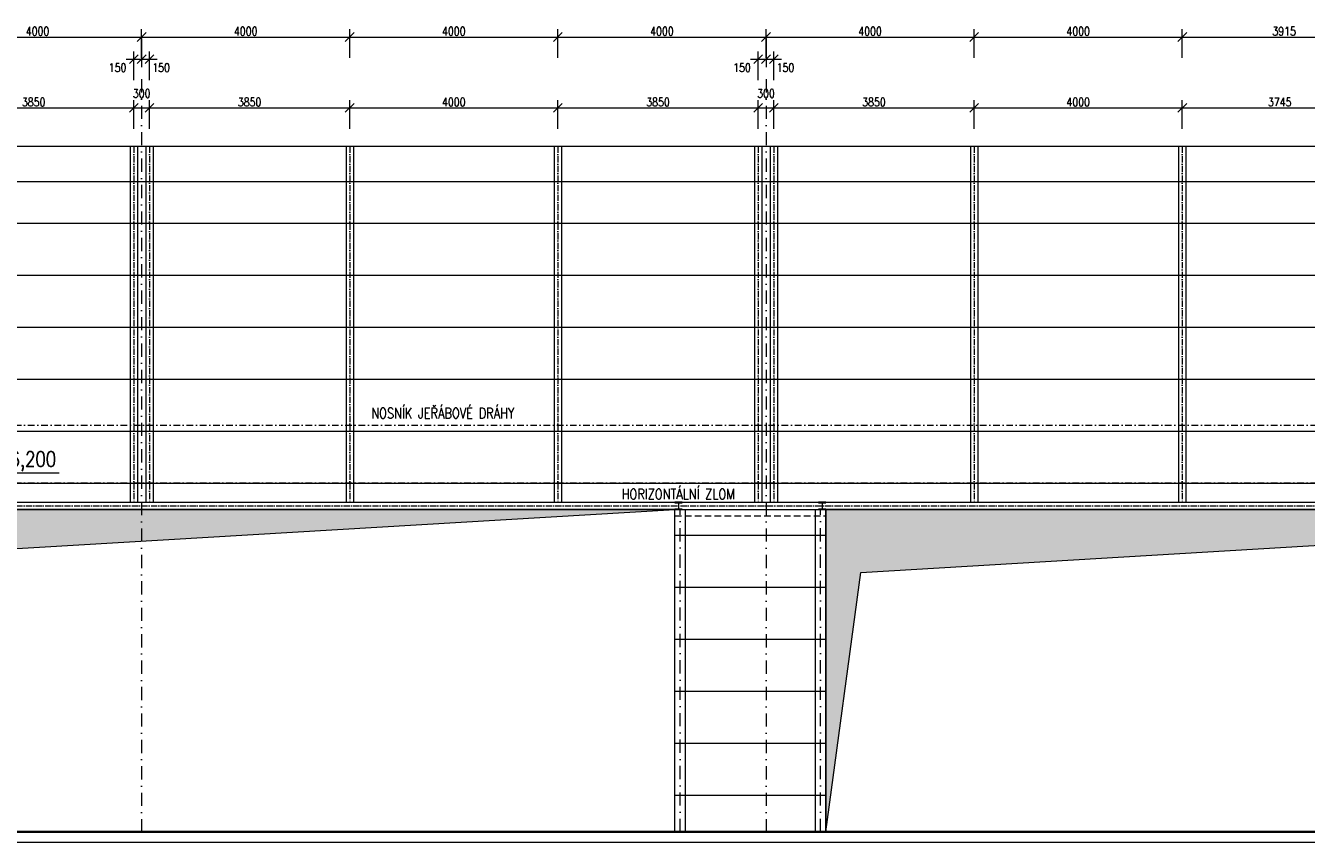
# Model space of a CAD drawing. Header units: millimetres. Extents: x -485339 to 350584, y -1189936 to 0.
# Tile 181 of 256: x 56474 to 81090, y -1164377 to -1148670. Entities that reach past the tile are written whole.
import ezdxf
from ezdxf.enums import TextEntityAlignment as Align

# ---------------------------------------------------------------- set-up
doc = ezdxf.new("R2010")
doc.units = ezdxf.units.MM
doc.header["$LTSCALE"] = 10
for name, pattern in [('ACAD_ISO10W100', [18.5, 12, -3, 0.5, -3]), ('DASHDOT', [25.4, 12.7, -6.35, 0, -6.35]), ('DASHED', [19.05, 12.7, -6.35])]:
    doc.linetypes.add(name, pattern=pattern)
doc.layers.get('Defpoints').update_dxf_attribs({"color": 201})
for name, color, linetype, lineweight in [('N_kóty', 10, 'Continuous', 18), ('N_popis_fasáda', 212, 'Continuous', 18), ('N_čáry_obv.plášt_obrys', 212, 'Continuous', 35), ('St_kóty_výškové', 132, 'Continuous', 18), ('St_čáry_obrys', 5, 'Continuous', 35), ('St_čáry_osy', 250, 'DASHDOT', 18), ('St_čáry_plné', 250, 'Continuous', 18), ('St_šrafy', 250, 'Continuous', 18)]:
    doc.layers.add(name, color=color, linetype=linetype, lineweight=lineweight)
doc.layers.add('N_profily', color=7, linetype='Continuous', lineweight=18, true_color=0x2424ff)
doc.layers.add('N_PROFILY_KOTY', color=7, linetype='Continuous', lineweight=18, true_color=0x2424ff)
doc.styles.add('ROMANS', font='romans.shx', dxfattribs={"width": 0.8})
doc.styles.get("Standard").update_dxf_attribs({"font": 'simplex.shx', "width": 0.8})
doc.dimstyles.new('stavebníM100', dxfattribs={"dimtxt": 165, "dimasz": 170, "dimexe": 150, "dimexo": 100, "dimgap": 30, "dimtad": 1, "dimdec": 0, "dimtxsty": 'Standard', "dimblk": 'OBLIQUE', "dimcen": -2.5, "dimdle": 150, "dimclrd": 256, "dimclre": 256, "dimclrt": 256, "dimadec": 4, "dimazin": 0, "dimtfac": 1, "dimtdec": 0, "dimtmove": 2, "dimatfit": 3, "dimldrblk": 'OBLIQUE', "dimfxl": 400, "dimfxlon": 1, "dimlwd": -1, "dimlwe": -1, "dimarcsym": 0})

# ---------------------------------------------------------------- blocks, each defined once
blk = doc.blocks.new('*U7323')
at = {"color": 0, "linetype": 'ByBlock', "lineweight": -2}
blk.add_line((3, 0), (-7, 0), dxfattribs=at)
for points in [[(0, 0), (0, 6.12), (0, 6.12), (-13, 6.12)], [(1.75, 1.75), (0, 0), (-1.75, 1.75)]]:
    blk.add_lwpolyline(points, dxfattribs=at)
at = {"color": 0, "linetype": 'ByBlock', "lineweight": -2, "style": 'ROMANS', "width": 0.8}
for tag, p in [('VYSKA', (-3.45, 9.63)), ('POPIS_001', (-12.5, 5.12))]:
    blk.add_attdef(tag, text='', height=2.5, dxfattribs=at).set_placement(p, align=Align.TOP_RIGHT)
blk = doc.blocks.new('_OBLIQUE')
at = {"color": 0, "linetype": 'ByBlock'}
blk.add_line((-0.5, -0.5), (0.5, 0.5), dxfattribs=at)
blk = doc.blocks.new('*D8067')
at = {"layer": 'Defpoints', "color": 0}
for p in [(58554, -1150253), (54704, -1150997), (58554, -1150997)]:
    blk.add_point(p, dxfattribs=at)
at = {"layer": 'N_PROFILY_KOTY'}
for p, q in [((54554, -1150253), (58704, -1150253)), ((54704, -1150653), (54704, -1150103)), ((58554, -1150653), (58554, -1150103))]:
    blk.add_line(p, q, dxfattribs=at)
at = {"layer": 'N_PROFILY_KOTY', "linetype": 'ByBlock', "xscale": 170, "yscale": 170, "zscale": 170, "rotation": 180}
blk.add_blockref('_OBLIQUE', (54704, -1150253), dxfattribs=at)
at = {"layer": 'N_PROFILY_KOTY', "linetype": 'ByBlock', "xscale": 170, "yscale": 170, "zscale": 170}
blk.add_blockref('_OBLIQUE', (58554, -1150253), dxfattribs=at)
at = {"layer": 'N_PROFILY_KOTY', "lineweight": 18, "insert": (56629, -1150140), "char_height": 165, "attachment_point": 5}
blk.add_mtext('3850', dxfattribs=at)
blk = doc.blocks.new('*D8068')
at = {"layer": 'Defpoints', "color": 0}
for p in [(58854, -1150253), (58554, -1150997), (58854, -1150997)]:
    blk.add_point(p, dxfattribs=at)
at = {"layer": 'N_PROFILY_KOTY'}
for p, q in [((58404, -1150253), (59004, -1150253)), ((58554, -1150653), (58554, -1150103)), ((58854, -1150653), (58854, -1150103))]:
    blk.add_line(p, q, dxfattribs=at)
at = {"layer": 'N_PROFILY_KOTY', "linetype": 'ByBlock', "xscale": 170, "yscale": 170, "zscale": 170, "rotation": 180}
blk.add_blockref('_OBLIQUE', (58554, -1150253), dxfattribs=at)
at = {"layer": 'N_PROFILY_KOTY', "linetype": 'ByBlock', "xscale": 170, "yscale": 170, "zscale": 170}
blk.add_blockref('_OBLIQUE', (58854, -1150253), dxfattribs=at)
at = {"layer": 'N_PROFILY_KOTY', "lineweight": 18, "insert": (58704, -1149975), "char_height": 165, "attachment_point": 5}
blk.add_mtext('300', dxfattribs=at)
blk = doc.blocks.new('*D8069')
at = {"layer": 'Defpoints', "color": 0}
for p in [(62704, -1150253), (58854, -1150997), (62704, -1150997)]:
    blk.add_point(p, dxfattribs=at)
at = {"layer": 'N_PROFILY_KOTY'}
for p, q in [((58704, -1150253), (62854, -1150253)), ((58854, -1150653), (58854, -1150103)), ((62704, -1150653), (62704, -1150103))]:
    blk.add_line(p, q, dxfattribs=at)
at = {"layer": 'N_PROFILY_KOTY', "linetype": 'ByBlock', "xscale": 170, "yscale": 170, "zscale": 170, "rotation": 180}
blk.add_blockref('_OBLIQUE', (58854, -1150253), dxfattribs=at)
at = {"layer": 'N_PROFILY_KOTY', "linetype": 'ByBlock', "xscale": 170, "yscale": 170, "zscale": 170}
blk.add_blockref('_OBLIQUE', (62704, -1150253), dxfattribs=at)
at = {"layer": 'N_PROFILY_KOTY', "lineweight": 18, "insert": (60779, -1150140), "char_height": 165, "attachment_point": 5}
blk.add_mtext('3850', dxfattribs=at)
blk = doc.blocks.new('*D8070')
at = {"layer": 'Defpoints', "color": 0}
for p in [(66704, -1150253), (62704, -1150997), (66704, -1150997)]:
    blk.add_point(p, dxfattribs=at)
at = {"layer": 'N_PROFILY_KOTY'}
for p, q in [((62554, -1150253), (66854, -1150253)), ((62704, -1150653), (62704, -1150103)), ((66704, -1150653), (66704, -1150103))]:
    blk.add_line(p, q, dxfattribs=at)
at = {"layer": 'N_PROFILY_KOTY', "linetype": 'ByBlock', "xscale": 170, "yscale": 170, "zscale": 170, "rotation": 180}
blk.add_blockref('_OBLIQUE', (62704, -1150253), dxfattribs=at)
at = {"layer": 'N_PROFILY_KOTY', "linetype": 'ByBlock', "xscale": 170, "yscale": 170, "zscale": 170}
blk.add_blockref('_OBLIQUE', (66704, -1150253), dxfattribs=at)
at = {"layer": 'N_PROFILY_KOTY', "lineweight": 18, "insert": (64704, -1150140), "char_height": 165, "attachment_point": 5}
blk.add_mtext('4000', dxfattribs=at)
blk = doc.blocks.new('*D8071')
at = {"layer": 'Defpoints', "color": 0}
for p in [(70554, -1150253), (66704, -1150997), (70554, -1150997)]:
    blk.add_point(p, dxfattribs=at)
at = {"layer": 'N_PROFILY_KOTY'}
for p, q in [((66554, -1150253), (70704, -1150253)), ((66704, -1150653), (66704, -1150103)), ((70554, -1150653), (70554, -1150103))]:
    blk.add_line(p, q, dxfattribs=at)
at = {"layer": 'N_PROFILY_KOTY', "linetype": 'ByBlock', "xscale": 170, "yscale": 170, "zscale": 170, "rotation": 180}
blk.add_blockref('_OBLIQUE', (66704, -1150253), dxfattribs=at)
at = {"layer": 'N_PROFILY_KOTY', "linetype": 'ByBlock', "xscale": 170, "yscale": 170, "zscale": 170}
blk.add_blockref('_OBLIQUE', (70554, -1150253), dxfattribs=at)
at = {"layer": 'N_PROFILY_KOTY', "lineweight": 18, "insert": (68629, -1150140), "char_height": 165, "attachment_point": 5}
blk.add_mtext('3850', dxfattribs=at)
blk = doc.blocks.new('*D8072')
at = {"layer": 'Defpoints', "color": 0}
for p in [(70854, -1150253), (70554, -1150997), (70854, -1150997)]:
    blk.add_point(p, dxfattribs=at)
at = {"layer": 'N_PROFILY_KOTY'}
for p, q in [((70404, -1150253), (71004, -1150253)), ((70554, -1150653), (70554, -1150103)), ((70854, -1150653), (70854, -1150103))]:
    blk.add_line(p, q, dxfattribs=at)
at = {"layer": 'N_PROFILY_KOTY', "linetype": 'ByBlock', "xscale": 170, "yscale": 170, "zscale": 170, "rotation": 180}
blk.add_blockref('_OBLIQUE', (70554, -1150253), dxfattribs=at)
at = {"layer": 'N_PROFILY_KOTY', "linetype": 'ByBlock', "xscale": 170, "yscale": 170, "zscale": 170}
blk.add_blockref('_OBLIQUE', (70854, -1150253), dxfattribs=at)
at = {"layer": 'N_PROFILY_KOTY', "lineweight": 18, "insert": (70704, -1149975), "char_height": 165, "attachment_point": 5}
blk.add_mtext('300', dxfattribs=at)
blk = doc.blocks.new('*D8073')
at = {"layer": 'Defpoints', "color": 0}
for p in [(74704, -1150253), (70854, -1150997), (74704, -1150997)]:
    blk.add_point(p, dxfattribs=at)
at = {"layer": 'N_PROFILY_KOTY'}
for p, q in [((70704, -1150253), (74854, -1150253)), ((70854, -1150653), (70854, -1150103)), ((74704, -1150653), (74704, -1150103))]:
    blk.add_line(p, q, dxfattribs=at)
at = {"layer": 'N_PROFILY_KOTY', "linetype": 'ByBlock', "xscale": 170, "yscale": 170, "zscale": 170, "rotation": 180}
blk.add_blockref('_OBLIQUE', (70854, -1150253), dxfattribs=at)
at = {"layer": 'N_PROFILY_KOTY', "linetype": 'ByBlock', "xscale": 170, "yscale": 170, "zscale": 170}
blk.add_blockref('_OBLIQUE', (74704, -1150253), dxfattribs=at)
at = {"layer": 'N_PROFILY_KOTY', "lineweight": 18, "insert": (72779, -1150140), "char_height": 165, "attachment_point": 5}
blk.add_mtext('3850', dxfattribs=at)
blk = doc.blocks.new('*D8074')
at = {"layer": 'Defpoints', "color": 0}
for p in [(78704, -1150253), (74704, -1150997), (78704, -1150997)]:
    blk.add_point(p, dxfattribs=at)
at = {"layer": 'N_PROFILY_KOTY'}
for p, q in [((74554, -1150253), (78854, -1150253)), ((74704, -1150653), (74704, -1150103)), ((78704, -1150653), (78704, -1150103))]:
    blk.add_line(p, q, dxfattribs=at)
at = {"layer": 'N_PROFILY_KOTY', "linetype": 'ByBlock', "xscale": 170, "yscale": 170, "zscale": 170, "rotation": 180}
blk.add_blockref('_OBLIQUE', (74704, -1150253), dxfattribs=at)
at = {"layer": 'N_PROFILY_KOTY', "linetype": 'ByBlock', "xscale": 170, "yscale": 170, "zscale": 170}
blk.add_blockref('_OBLIQUE', (78704, -1150253), dxfattribs=at)
at = {"layer": 'N_PROFILY_KOTY', "lineweight": 18, "insert": (76704, -1150140), "char_height": 165, "attachment_point": 5}
blk.add_mtext('4000', dxfattribs=at)
blk = doc.blocks.new('*D8075')
at = {"layer": 'Defpoints', "color": 0}
for p in [(82449, -1150253), (78704, -1150997), (82449, -1150997)]:
    blk.add_point(p, dxfattribs=at)
at = {"layer": 'N_PROFILY_KOTY'}
for p, q in [((78554, -1150253), (82599, -1150253)), ((78704, -1150653), (78704, -1150103)), ((82449, -1150653), (82449, -1150103))]:
    blk.add_line(p, q, dxfattribs=at)
at = {"layer": 'N_PROFILY_KOTY', "linetype": 'ByBlock', "xscale": 170, "yscale": 170, "zscale": 170, "rotation": 180}
blk.add_blockref('_OBLIQUE', (78704, -1150253), dxfattribs=at)
at = {"layer": 'N_PROFILY_KOTY', "linetype": 'ByBlock', "xscale": 170, "yscale": 170, "zscale": 170}
blk.add_blockref('_OBLIQUE', (82449, -1150253), dxfattribs=at)
at = {"layer": 'N_PROFILY_KOTY', "lineweight": 18, "insert": (80577, -1150140), "char_height": 165, "attachment_point": 5}
blk.add_mtext('3745', dxfattribs=at)
blk = doc.blocks.new('*D8090')
at = {"layer": 'Defpoints', "color": 0}
for p in [(58704, -1148767), (58704, -1149317), (58554, -1149857)]:
    blk.add_point(p, dxfattribs=at)
at = {"layer": 'N_PROFILY_KOTY'}
for p, q in [((58704, -1148917), (58704, -1149467)), ((58554, -1149717), (58554, -1149167)), ((58404, -1149317), (58854, -1149317))]:
    blk.add_line(p, q, dxfattribs=at)
at = {"layer": 'N_PROFILY_KOTY', "linetype": 'ByBlock', "xscale": 170, "yscale": 170, "zscale": 170, "rotation": 180}
blk.add_blockref('_OBLIQUE', (58554, -1149317), dxfattribs=at)
at = {"layer": 'N_PROFILY_KOTY', "linetype": 'ByBlock', "xscale": 170, "yscale": 170, "zscale": 170}
blk.add_blockref('_OBLIQUE', (58704, -1149317), dxfattribs=at)
at = {"layer": 'N_PROFILY_KOTY', "lineweight": 18, "insert": (58242, -1149479), "char_height": 165, "attachment_point": 5}
blk.add_mtext('150', dxfattribs=at)
blk = doc.blocks.new('*D8091')
at = {"layer": 'Defpoints', "color": 0}
for p in [(58704, -1148767), (58854, -1149317), (58854, -1149857)]:
    blk.add_point(p, dxfattribs=at)
at = {"layer": 'N_PROFILY_KOTY'}
for p, q in [((58704, -1148917), (58704, -1149467)), ((58854, -1149717), (58854, -1149167)), ((58554, -1149317), (59004, -1149317))]:
    blk.add_line(p, q, dxfattribs=at)
at = {"layer": 'N_PROFILY_KOTY', "linetype": 'ByBlock', "xscale": 170, "yscale": 170, "zscale": 170, "rotation": 180}
blk.add_blockref('_OBLIQUE', (58704, -1149317), dxfattribs=at)
at = {"layer": 'N_PROFILY_KOTY', "linetype": 'ByBlock', "xscale": 170, "yscale": 170, "zscale": 170}
blk.add_blockref('_OBLIQUE', (58854, -1149317), dxfattribs=at)
at = {"layer": 'N_PROFILY_KOTY', "lineweight": 18, "insert": (59078, -1149479), "char_height": 165, "attachment_point": 5}
blk.add_mtext('150', dxfattribs=at)
blk = doc.blocks.new('*D8092')
at = {"layer": 'Defpoints', "color": 0}
for p in [(70704, -1148767), (70704, -1149317), (70554, -1149857)]:
    blk.add_point(p, dxfattribs=at)
at = {"layer": 'N_PROFILY_KOTY'}
for p, q in [((70704, -1148917), (70704, -1149467)), ((70554, -1149717), (70554, -1149167)), ((70404, -1149317), (70854, -1149317))]:
    blk.add_line(p, q, dxfattribs=at)
at = {"layer": 'N_PROFILY_KOTY', "linetype": 'ByBlock', "xscale": 170, "yscale": 170, "zscale": 170, "rotation": 180}
blk.add_blockref('_OBLIQUE', (70554, -1149317), dxfattribs=at)
at = {"layer": 'N_PROFILY_KOTY', "linetype": 'ByBlock', "xscale": 170, "yscale": 170, "zscale": 170}
blk.add_blockref('_OBLIQUE', (70704, -1149317), dxfattribs=at)
at = {"layer": 'N_PROFILY_KOTY', "lineweight": 18, "insert": (70242, -1149479), "char_height": 165, "attachment_point": 5}
blk.add_mtext('150', dxfattribs=at)
blk = doc.blocks.new('*D8093')
at = {"layer": 'Defpoints', "color": 0}
for p in [(70704, -1148767), (70854, -1149317), (70854, -1149857)]:
    blk.add_point(p, dxfattribs=at)
at = {"layer": 'N_PROFILY_KOTY'}
for p, q in [((70704, -1148917), (70704, -1149467)), ((70854, -1149717), (70854, -1149167)), ((70554, -1149317), (71004, -1149317))]:
    blk.add_line(p, q, dxfattribs=at)
at = {"layer": 'N_PROFILY_KOTY', "linetype": 'ByBlock', "xscale": 170, "yscale": 170, "zscale": 170, "rotation": 180}
blk.add_blockref('_OBLIQUE', (70704, -1149317), dxfattribs=at)
at = {"layer": 'N_PROFILY_KOTY', "linetype": 'ByBlock', "xscale": 170, "yscale": 170, "zscale": 170}
blk.add_blockref('_OBLIQUE', (70854, -1149317), dxfattribs=at)
at = {"layer": 'N_PROFILY_KOTY', "lineweight": 18, "insert": (71078, -1149479), "char_height": 165, "attachment_point": 5}
blk.add_mtext('150', dxfattribs=at)
blk = doc.blocks.new('*D8117')
at = {"layer": 'Defpoints', "color": 0}
for p in [(58704, -1148891), (54704, -1150997), (58704, -1150997)]:
    blk.add_point(p, dxfattribs=at)
at = {"layer": 'N_kóty'}
for p, q in [((54704, -1149291), (54704, -1148741)), ((58704, -1149291), (58704, -1148741)), ((54554, -1148891), (58854, -1148891))]:
    blk.add_line(p, q, dxfattribs=at)
at = {"layer": 'N_kóty', "linetype": 'ByBlock', "xscale": 170, "yscale": 170, "zscale": 170, "rotation": 180}
blk.add_blockref('_OBLIQUE', (54704, -1148891), dxfattribs=at)
at = {"layer": 'N_kóty', "linetype": 'ByBlock', "xscale": 170, "yscale": 170, "zscale": 170}
blk.add_blockref('_OBLIQUE', (58704, -1148891), dxfattribs=at)
at = {"layer": 'N_kóty', "lineweight": 18, "insert": (56704, -1148779), "char_height": 165, "attachment_point": 5}
blk.add_mtext('4000', dxfattribs=at)
blk = doc.blocks.new('*D8118')
at = {"layer": 'Defpoints', "color": 0}
for p in [(62704, -1148891), (58704, -1150997), (62704, -1150997)]:
    blk.add_point(p, dxfattribs=at)
at = {"layer": 'N_kóty'}
for p, q in [((58704, -1149291), (58704, -1148741)), ((62704, -1149291), (62704, -1148741)), ((58554, -1148891), (62854, -1148891))]:
    blk.add_line(p, q, dxfattribs=at)
at = {"layer": 'N_kóty', "linetype": 'ByBlock', "xscale": 170, "yscale": 170, "zscale": 170, "rotation": 180}
blk.add_blockref('_OBLIQUE', (58704, -1148891), dxfattribs=at)
at = {"layer": 'N_kóty', "linetype": 'ByBlock', "xscale": 170, "yscale": 170, "zscale": 170}
blk.add_blockref('_OBLIQUE', (62704, -1148891), dxfattribs=at)
at = {"layer": 'N_kóty', "lineweight": 18, "insert": (60704, -1148779), "char_height": 165, "attachment_point": 5}
blk.add_mtext('4000', dxfattribs=at)
blk = doc.blocks.new('*D8119')
at = {"layer": 'Defpoints', "color": 0}
for p in [(66704, -1148891), (62704, -1150997), (66704, -1150997)]:
    blk.add_point(p, dxfattribs=at)
at = {"layer": 'N_kóty'}
for p, q in [((62704, -1149291), (62704, -1148741)), ((66704, -1149291), (66704, -1148741)), ((62554, -1148891), (66854, -1148891))]:
    blk.add_line(p, q, dxfattribs=at)
at = {"layer": 'N_kóty', "linetype": 'ByBlock', "xscale": 170, "yscale": 170, "zscale": 170, "rotation": 180}
blk.add_blockref('_OBLIQUE', (62704, -1148891), dxfattribs=at)
at = {"layer": 'N_kóty', "linetype": 'ByBlock', "xscale": 170, "yscale": 170, "zscale": 170}
blk.add_blockref('_OBLIQUE', (66704, -1148891), dxfattribs=at)
at = {"layer": 'N_kóty', "lineweight": 18, "insert": (64704, -1148779), "char_height": 165, "attachment_point": 5}
blk.add_mtext('4000', dxfattribs=at)
blk = doc.blocks.new('*D8122')
at = {"layer": 'Defpoints', "color": 0}
for p in [(70704, -1148891), (66704, -1150997), (70704, -1150997)]:
    blk.add_point(p, dxfattribs=at)
at = {"layer": 'N_kóty'}
for p, q in [((66704, -1149291), (66704, -1148741)), ((70704, -1149291), (70704, -1148741)), ((66554, -1148891), (70854, -1148891))]:
    blk.add_line(p, q, dxfattribs=at)
at = {"layer": 'N_kóty', "linetype": 'ByBlock', "xscale": 170, "yscale": 170, "zscale": 170, "rotation": 180}
blk.add_blockref('_OBLIQUE', (66704, -1148891), dxfattribs=at)
at = {"layer": 'N_kóty', "linetype": 'ByBlock', "xscale": 170, "yscale": 170, "zscale": 170}
blk.add_blockref('_OBLIQUE', (70704, -1148891), dxfattribs=at)
at = {"layer": 'N_kóty', "lineweight": 18, "insert": (68704, -1148779), "char_height": 165, "attachment_point": 5}
blk.add_mtext('4000', dxfattribs=at)
blk = doc.blocks.new('*D8123')
at = {"layer": 'Defpoints', "color": 0}
for p in [(74704, -1148891), (70704, -1150997), (74704, -1150997)]:
    blk.add_point(p, dxfattribs=at)
at = {"layer": 'N_kóty'}
for p, q in [((70704, -1149291), (70704, -1148741)), ((74704, -1149291), (74704, -1148741)), ((70554, -1148891), (74854, -1148891))]:
    blk.add_line(p, q, dxfattribs=at)
at = {"layer": 'N_kóty', "linetype": 'ByBlock', "xscale": 170, "yscale": 170, "zscale": 170, "rotation": 180}
blk.add_blockref('_OBLIQUE', (70704, -1148891), dxfattribs=at)
at = {"layer": 'N_kóty', "linetype": 'ByBlock', "xscale": 170, "yscale": 170, "zscale": 170}
blk.add_blockref('_OBLIQUE', (74704, -1148891), dxfattribs=at)
at = {"layer": 'N_kóty', "lineweight": 18, "insert": (72704, -1148779), "char_height": 165, "attachment_point": 5}
blk.add_mtext('4000', dxfattribs=at)
blk = doc.blocks.new('*D8124')
at = {"layer": 'Defpoints', "color": 0}
for p in [(78704, -1148891), (74704, -1150997), (78704, -1150997)]:
    blk.add_point(p, dxfattribs=at)
at = {"layer": 'N_kóty'}
for p, q in [((74704, -1149291), (74704, -1148741)), ((78704, -1149291), (78704, -1148741)), ((74554, -1148891), (78854, -1148891))]:
    blk.add_line(p, q, dxfattribs=at)
at = {"layer": 'N_kóty', "linetype": 'ByBlock', "xscale": 170, "yscale": 170, "zscale": 170, "rotation": 180}
blk.add_blockref('_OBLIQUE', (74704, -1148891), dxfattribs=at)
at = {"layer": 'N_kóty', "linetype": 'ByBlock', "xscale": 170, "yscale": 170, "zscale": 170}
blk.add_blockref('_OBLIQUE', (78704, -1148891), dxfattribs=at)
at = {"layer": 'N_kóty', "lineweight": 18, "insert": (76704, -1148779), "char_height": 165, "attachment_point": 5}
blk.add_mtext('4000', dxfattribs=at)
blk = doc.blocks.new('*D8125')
at = {"layer": 'Defpoints', "color": 0}
for p in [(82619, -1148891), (78704, -1150997), (82619, -1150792)]:
    blk.add_point(p, dxfattribs=at)
at = {"layer": 'N_kóty'}
for p, q in [((78704, -1149291), (78704, -1148741)), ((82619, -1149291), (82619, -1148741)), ((78554, -1148891), (82769, -1148891))]:
    blk.add_line(p, q, dxfattribs=at)
at = {"layer": 'N_kóty', "linetype": 'ByBlock', "xscale": 170, "yscale": 170, "zscale": 170, "rotation": 180}
blk.add_blockref('_OBLIQUE', (78704, -1148891), dxfattribs=at)
at = {"layer": 'N_kóty', "linetype": 'ByBlock', "xscale": 170, "yscale": 170, "zscale": 170}
blk.add_blockref('_OBLIQUE', (82619, -1148891), dxfattribs=at)
at = {"layer": 'N_kóty', "lineweight": 18, "insert": (80662, -1148779), "char_height": 165, "attachment_point": 5}
blk.add_mtext('3915', dxfattribs=at)

msp = doc.modelspace()

# ---------------------------------------------------------------- hatches: boundary and pattern name
at = {"layer": 'St_šrafy', "lineweight": 18}
h = msp.add_hatch(color=253, dxfattribs=at)
h.dxf.hatch_style = 1
h.paths.add_polyline_path([(47854.5, -1164177.3), (48524.1, -1159184.9), (68954.5, -1157977.3), (47854.5, -1157977.3)])
h = msp.add_hatch(color=253, dxfattribs=at)
h.dxf.hatch_style = 1
h.paths.add_polyline_path([(71854.5, -1164177.3), (72524.1, -1159184.9), (92854.5, -1157977.3), (71854.5, -1157977.3)])

# ---------------------------------------------------------------- linework, layer by layer
at = {"layer": 'N_profily', "lineweight": 18}
for points in [[(58484.5, -1150997.3), (58484.5, -1157837.3)], [(58624.5, -1150997.3), (58624.5, -1157837.3)], [(58784.5, -1150997.3), (58784.5, -1157837.3)], [(58924.5, -1150997.3), (58924.5, -1157837.3)], [(62634.5, -1150997.3), (62634.5, -1157837.3)], [(62774.5, -1150997.3), (62774.5, -1157837.3)], [(66634.5, -1150997.3), (66634.5, -1157837.3)], [(66774.5, -1150997.3), (66774.5, -1157837.3)], [(70484.5, -1150997.3), (70484.5, -1157837.3)], [(70624.5, -1150997.3), (70624.5, -1157837.3)], [(70784.5, -1150997.3), (70784.5, -1157837.3)], [(70924.5, -1150997.3), (70924.5, -1157837.3)], [(74634.5, -1150997.3), (74634.5, -1157837.3)], [(74774.5, -1150997.3), (74774.5, -1157837.3)], [(78634.5, -1150997.3), (78634.5, -1157837.3)], [(78774.5, -1150997.3), (78774.5, -1157837.3)], [(47714.5, -1157837.3), (92994.5, -1157837.3)], [(47854.5, -1157977.3), (92854.5, -1157977.3)]]:
    msp.add_lwpolyline(points, dxfattribs=at)
at = {"layer": 'N_profily', "linetype": 'ACAD_ISO10W100', "lineweight": 18}
for points in [[(58554.5, -1150997.3), (58554.5, -1157837.3)], [(58854.5, -1150997.3), (58854.5, -1157837.3)], [(62704.5, -1150997.3), (62704.5, -1157837.3)], [(66704.5, -1150997.3), (66704.5, -1157837.3)], [(70554.5, -1150997.3), (70554.5, -1157837.3)], [(70854.5, -1150997.3), (70854.5, -1157837.3)], [(74704.5, -1150997.3), (74704.5, -1157837.3)], [(78704.5, -1150997.3), (78704.5, -1157837.3)], [(47784.5, -1157907.3), (92924.5, -1157907.3)]]:
    msp.add_lwpolyline(points, dxfattribs=at)
at = {"layer": 'N_profily', "lineweight": 18}
for points in [[(69020.5, -1157845.8), (69020.5, -1157968.8), (68954.5, -1157968.8), (68954.5, -1157977.3), (69094.5, -1157977.3), (69094.5, -1157968.8), (69028.5, -1157968.8), (69028.5, -1157845.8), (69094.5, -1157845.8), (69094.5, -1157837.3), (68954.5, -1157837.3), (68954.5, -1157845.8)], [(71780.5, -1157845.8), (71780.5, -1157968.8), (71714.5, -1157968.8), (71714.5, -1157977.3), (71854.5, -1157977.3), (71854.5, -1157968.8), (71788.5, -1157968.8), (71788.5, -1157845.8), (71854.5, -1157845.8), (71854.5, -1157837.3), (71714.5, -1157837.3), (71714.5, -1157845.8)]]:
    msp.add_lwpolyline(points, close=True, dxfattribs=at)
at = {"layer": 'N_čáry_obv.plášt_obrys', "lineweight": 18}
for points in [[(82619.5, -1150997.3), (16919.5, -1150997.3)], [(98063.4, -1151677.3), (1634.4, -1151677.3)], [(98063.5, -1152477.3), (1634.4, -1152477.3)], [(98063.6, -1153477.3), (1634.3, -1153477.3)], [(98063.7, -1154477.3), (1634.2, -1154477.3)], [(98063.8, -1155477.3), (1634.1, -1155477.3)], [(98063.8, -1156477.3), (1634, -1156477.3)], [(98063.9, -1157477.3), (1634, -1157477.3)], [(68954.5, -1164177.3), (68954.5, -1157977.3), (47854.5, -1157977.3), (47854.5, -1164177.3)], [(68954.5, -1157977.3), (71854.5, -1157977.3)], [(71854.5, -1157977.3), (71854.5, -1164177.3)], [(71854.5, -1157977.3), (92854.5, -1157977.3)], [(71854.5, -1158477.3), (68954.5, -1158477.3)], [(71854.5, -1159477.3), (68954.5, -1159477.3)], [(71854.5, -1160477.3), (68954.5, -1160477.3)], [(71854.5, -1161477.3), (68954.5, -1161477.3)], [(71854.5, -1162477.3), (68954.5, -1162477.3)], [(71854.5, -1163477.3), (68954.5, -1163477.3)]]:
    msp.add_lwpolyline(points, dxfattribs=at)
for points in [[(47854.5, -1164177.3), (48524.1, -1159184.9), (68954.5, -1157977.3), (47854.5, -1157977.3)], [(71854.5, -1164177.3), (72524.1, -1159184.9), (92854.5, -1157977.3), (71854.5, -1157977.3)]]:
    msp.add_lwpolyline(points, close=True, dxfattribs=at)
at = {"layer": 'N_čáry_obv.plášt_obrys', "linetype": 'DASHED', "lineweight": 18}
msp.add_lwpolyline([(68954.5, -1158097.3), (71854.5, -1158097.3)], dxfattribs=at)
at = {"layer": 'St_čáry_obrys'}
msp.add_lwpolyline([(97854.2, -1164177.3), (1843.7, -1164177.3)], dxfattribs=at)
at = {"layer": 'St_čáry_osy', "lineweight": 18, "ltscale": 2}
for points in [[(58704.5, -1149702.5), (58704.5, -1164177.3)], [(70704.5, -1149702.5), (70704.5, -1164177.3)], [(69054.5, -1164177.3), (69054.5, -1157977.3)], [(71754.5, -1164177.3), (71754.5, -1157977.3)]]:
    msp.add_lwpolyline(points, dxfattribs=at)
at = {"layer": 'St_čáry_osy', "lineweight": 18}
for points in [[(1634, -1156351), (97854.2, -1156355.7)], [(1634, -1157462), (97854.2, -1157466.7)]]:
    msp.add_lwpolyline(points, dxfattribs=at)
at = {"layer": 'St_čáry_plné', "lineweight": 18}
for points in [[(68954.5, -1164177.3), (68954.5, -1157977.3)], [(69154.5, -1164177.3), (69154.5, -1157977.3)], [(71654.5, -1164177.3), (71654.5, -1157977.3)], [(71854.5, -1164177.3), (71854.5, -1157977.3)]]:
    msp.add_lwpolyline(points, dxfattribs=at)
at = {"layer": 'St_čáry_plné'}
msp.add_lwpolyline([(97854.2, -1164377.3), (1843.7, -1164377.3)], dxfattribs=at)

# ---------------------------------------------------------------- block references
at = {"layer": 'St_kóty_výškové'}
ref = msp.add_blockref('*U7323', (55612.8, -1157977.3), dxfattribs=dict(at, xscale=-115.8301158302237, yscale=115.8301158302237, zscale=115.8301158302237))
ref.add_attrib('VYSKA', '+6,200', dxfattribs={"layer": '0', "color": 0, "linetype": 'ByBlock', "lineweight": -2, "height": 289.58, "style": 'ROMANS', "width": 0.8}).set_placement((57060.5, -1156862.4), align=Align.TOP_RIGHT)

# ---------------------------------------------------------------- texts
at = {"layer": 'N_popis_fasáda', "lineweight": 18, "width": 0.8}
msp.add_text('HORIZONTÁLNÍ ZLOM', height=200, dxfattribs=at).set_placement((67930.3, -1157779.9))
at = {"layer": 'St_čáry_osy', "lineweight": 18, "width": 0.8}
msp.add_text('NOSNÍK JEŘÁBOVÉ DRÁHY', height=200, dxfattribs=at).set_placement((63117.8, -1156223.4))

# ---------------------------------------------------------------- dimensions: what is measured, and where the dimension line sits
at = {"layer": 'N_kóty', "lineweight": 18}
for base, p1, p2, picture, middle in [((58704.5, -1148891.1), (54704.5, -1150997.3), (58704.5, -1150997.3), '*D8117', (56704.5, -1148778.6)), ((62704.5, -1148891.1), (58704.5, -1150997.3), (62704.5, -1150997.3), '*D8118', (60704.5, -1148778.6)), ((66704.5, -1148891.1), (62704.5, -1150997.3), (66704.5, -1150997.3), '*D8119', (64704.5, -1148778.6)), ((70704.5, -1148891.1), (66704.5, -1150997.3), (70704.5, -1150997.3), '*D8122', (68704.5, -1148778.6)), ((74704.5, -1148891.1), (70704.5, -1150997.3), (74704.5, -1150997.3), '*D8123', (72704.5, -1148778.6)), ((78704.5, -1148891.1), (74704.5, -1150997.3), (78704.5, -1150997.3), '*D8124', (76704.5, -1148778.6)), ((82619.5, -1148891.1), (78704.5, -1150997.3), (82619.5, -1150792.3), '*D8125', (80662, -1148778.6))]:
    dim = msp.add_linear_dim(base=base, p1=p1, p2=p2, dimstyle='stavebníM100', dxfattribs=at)
    dim.commit()
    dim.dimension.update_dxf_attribs({"geometry": picture, "text_midpoint": middle})
at = {"layer": 'N_PROFILY_KOTY', "lineweight": 18}
for base, p1, p2, picture, middle in [((58704.5, -1149317.5), (58554.5, -1149856.8), (58704.5, -1148767), '*D8090', (58242.1, -1149478.6)), ((58854.5, -1149317.5), (58704.5, -1148767), (58854.5, -1149856.8), '*D8091', (59077.5, -1149478.6)), ((70704.5, -1149317.5), (70554.5, -1149856.8), (70704.5, -1148767), '*D8092', (70242.1, -1149478.6)), ((70854.5, -1149317.5), (70704.5, -1148767), (70854.5, -1149856.8), '*D8093', (71077.5, -1149478.6))]:
    dim = msp.add_linear_dim(base=base, p1=p1, p2=p2, dimstyle='stavebníM100', override={"dimtxsty": 'Standard', "dimldrblk": 'OBLIQUE'}, dxfattribs=at)
    dim.commit()
    dim.dimension.update_dxf_attribs({"geometry": picture, "text_midpoint": middle, "dimtype": 160})
for base, p1, p2, picture, middle in [((58854.5, -1150253), (58554.5, -1150997.3), (58854.5, -1150997.3), '*D8068', (58704.5, -1149975.5)), ((70854.5, -1150253), (70554.5, -1150997.3), (70854.5, -1150997.3), '*D8072', (70704.5, -1149975.5)), ((58554.5, -1150253), (54704.5, -1150997.3), (58554.5, -1150997.3), '*D8067', (56629.5, -1150140.5)), ((62704.5, -1150253), (58854.5, -1150997.3), (62704.5, -1150997.3), '*D8069', (60779.5, -1150140.5)), ((66704.5, -1150253), (62704.5, -1150997.3), (66704.5, -1150997.3), '*D8070', (64704.5, -1150140.5)), ((70554.5, -1150253), (66704.5, -1150997.3), (70554.5, -1150997.3), '*D8071', (68629.5, -1150140.5)), ((74704.5, -1150253), (70854.5, -1150997.3), (74704.5, -1150997.3), '*D8073', (72779.5, -1150140.5)), ((78704.5, -1150253), (74704.5, -1150997.3), (78704.5, -1150997.3), '*D8074', (76704.5, -1150140.5)), ((82449.5, -1150253), (78704.5, -1150997.3), (82449.5, -1150997.3), '*D8075', (80577, -1150140.5))]:
    dim = msp.add_linear_dim(base=base, p1=p1, p2=p2, dimstyle='stavebníM100', dxfattribs=at)
    dim.commit()
    dim.dimension.update_dxf_attribs({"geometry": picture, "text_midpoint": middle})

doc.saveas('drawing.dxf')
